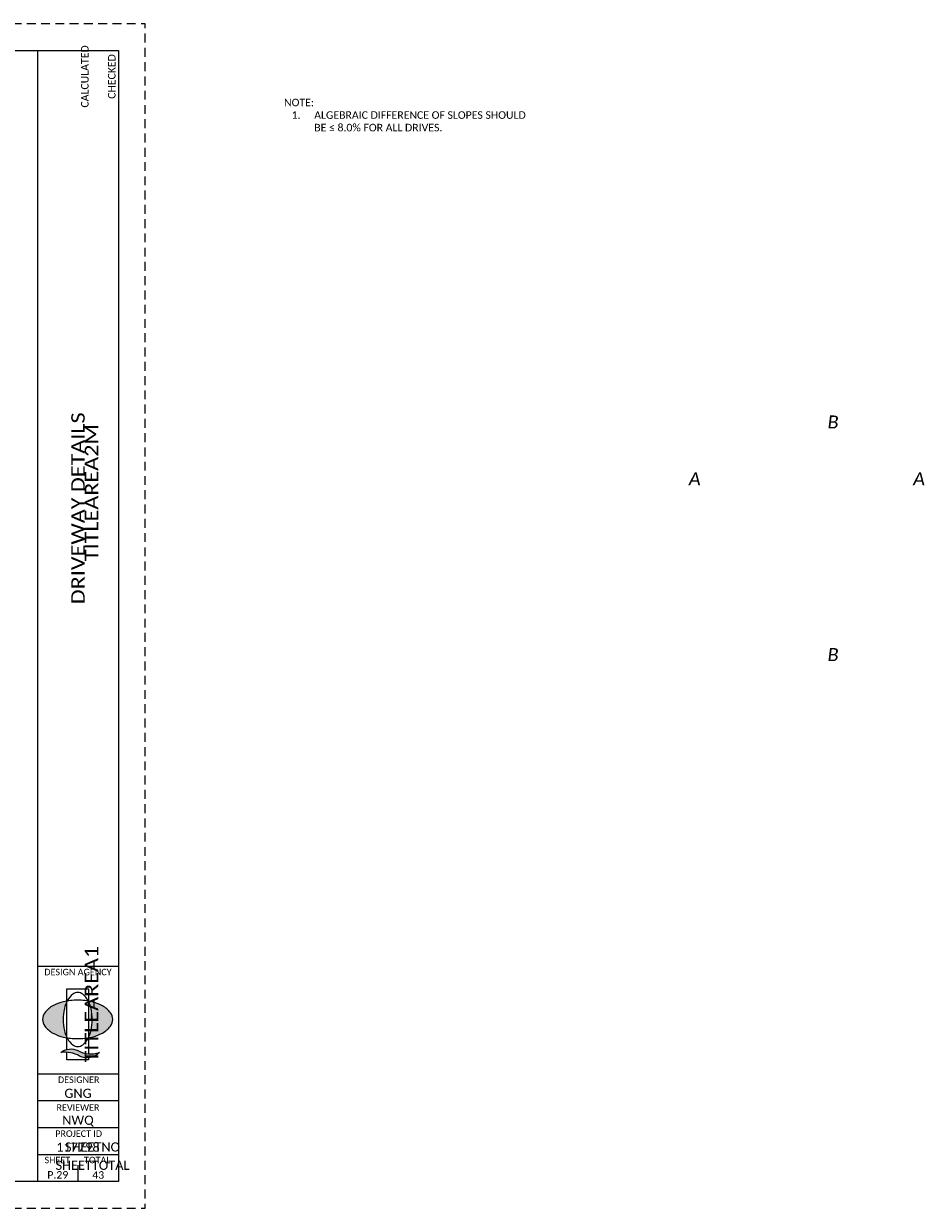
# Paper-space layout 'Layout1' of a CAD drawing. Header units: feet. Extents: x 0 to 48.5, y 0 to 22.
# Tile 4 of 4: x 31.7 to 48.5, y 0 to 22. Entities that reach past the tile are written whole.
import ezdxf
from ezdxf.enums import TextEntityAlignment as Align

# ---------------------------------------------------------------- set-up
doc = ezdxf.new("R2010")
doc.units = ezdxf.units.FT
doc.header["$MEASUREMENT"] = 0
doc.linetypes.add('OhDOT_USTN3', pattern=[0.22, 0.165, -0.055])
for name, color, linetype in [('SH_Border', 7, 'Continuous'), ('SH_Cut_Line', 7, 'OhDOT_USTN3'), ('SH_Data', 7, 'Continuous'), ('SH_Hatch', 14, 'Continuous'), ('SH_Text', 7, 'Continuous'), ('SH_TextH', 4, 'Continuous'), ('SH_TextM', 7, 'Continuous')]:
    doc.layers.add(name, color=color, linetype=linetype)
doc.styles.add('Font 70-Main Title', font='calibri.ttf', dxfattribs={"width": 1.15, "height": 0.25})
doc.styles.add('Simplex Normal (0.14)', font='calibri.ttf', dxfattribs={"height": 0.14})
doc.styles.add('Slanted Sub-Title (0.17) Font 31', font='calibrii.ttf', dxfattribs={"height": 0.17})
doc.styles.add('Straight Minimum (0.12) Font 30', font='calibri.ttf', dxfattribs={"height": 0.12})
doc.styles.add('Straight-Normal', font='calibri.ttf', dxfattribs={"height": 0.14})
doc.styles.add('Straight-Sub Title', font='calibri.ttf', dxfattribs={"height": 0.17})

# ---------------------------------------------------------------- blocks, each defined once
blk = doc.blocks.new('A$C1697e795')
at = {"layer": 'SH_Hatch'}
for points in [[(-0.1098, 0.0898, -0.0615), (-0.0881, 0.1507), (-0.0881, 0.1523, 0.014092), (-0.1171, 0.1465, 0.069705), (-0.2053, 0.1131, 0.105975), (-0.2716, 0.0557, 0.163104), (-0.29, 0.0008, 0.163049), (-0.2716, -0.0541, 0.105975), (-0.2053, -0.1115, 0.069705), (-0.1171, -0.145, 0.014089), (-0.0881, -0.1507, -0.061487), (-0.1098, -0.0898, -0.054987), (-0.1197, 0, -0.054987)], [(0.1108, 0.0898, 0.0615), (0.0891, 0.1507), (0.0891, 0.1523, -0.014092), (0.1182, 0.1465, -0.069705), (0.2063, 0.1131, -0.105975), (0.2727, 0.0557, -0.163104), (0.2911, 0.0008, -0.163049), (0.2727, -0.0541, -0.105975), (0.2063, -0.1115, -0.069705), (0.1182, -0.145, -0.014089), (0.0891, -0.1507, 0.061487), (0.1108, -0.0898, 0.054987), (0.1207, 0, 0.054987)], [(0.0015, -0.2566, 0.297692), (-0.1396, -0.2731, -0.180432), (0.0164, -0.3024, 0.32264), (0.179, -0.273, -0.20237)]]:
    blk.add_hatch(color=256, dxfattribs=at).paths.add_polyline_path(points)
at = {"layer": 'SH_TextM'}
for points in [[(0.1106, -0.0898, 0.054987), (0.1206, 0, 0.054987), (0.1106, 0.0898, 0.0688), (0.0854, 0.1575, 0.105699), (0.0418, 0.2087, 0.165247), (0.0004, 0.2228, 0.165247), (-0.0409, 0.2087, 0.105699), (-0.0845, 0.1575, 0.0688), (-0.1098, 0.0898, 0.054987), (-0.1197, 0, 0.054987), (-0.1098, -0.0898, 0.0688), (-0.0845, -0.1575, 0.105699), (-0.0409, -0.2087, 0.165247), (0.0004, -0.2228, 0.165247), (0.0418, -0.2087, 0.105699), (0.0854, -0.1575, 0.0688)], [(-0.2053, -0.1115, 0.069705), (-0.1171, -0.145, 0.055931), (-0.0006, -0.158, 0.055931), (0.1159, -0.145, 0.069705), (0.2041, -0.1115, 0.105975), (0.2705, -0.0541, 0.163076), (0.2889, 0.0008, 0.163076), (0.2705, 0.0557, 0.105975), (0.2041, 0.1131, 0.069705), (0.1159, 0.1465, 0.055931), (-0.0006, 0.1596, 0.055931), (-0.1171, 0.1465, 0.069705), (-0.2053, 0.1131, 0.105975), (-0.2716, 0.0557, 0.163076), (-0.29, 0.0008, 0.163076), (-0.2716, -0.0541, 0.105975)], [(0.0164, -0.3024, 0.180432), (-0.1396, -0.2731, -0.297692), (0.0015, -0.2566, 0.20237), (0.179, -0.273, -0.32264)]]:
    blk.add_lwpolyline(points, format="xyb", close=True, dxfattribs=at)
for points in [[(-0.0881, -0.2469), (-0.0881, 0.2529), (0.0891, 0.2529), (0.0891, -0.2828)], [(0.0891, -0.3157), (0.0891, -0.332), (-0.0881, -0.332), (-0.0881, -0.2701)]]:
    blk.add_lwpolyline(points, dxfattribs=at)

psp = doc.layouts.get("Layout1")

# ---------------------------------------------------------------- linework, layer by layer
at = {"layer": 'SH_Border', "linetype": 'Continuous', "flags": 128}
psp.add_lwpolyline([(0.5, 21.5), (33.5, 21.5), (33.5, 0.5), (0.5, 0.5), (0.5, 21.5)], close=True, dxfattribs=at)
for points in [[(32, 21.5), (32, 0.5)], [(32, 4.5), (33.5, 4.5)], [(32, 2.5), (33.5, 2.5)], [(32, 2), (33.5, 2)], [(32, 1.5), (33.5, 1.5)], [(32, 1), (33.5, 1)]]:
    psp.add_lwpolyline(points, dxfattribs=at)
at = {"layer": 'SH_Border'}
psp.add_lwpolyline([(32.75, 0.8), (32.75, 0.5)], dxfattribs=at)
at = {"layer": 'SH_Cut_Line', "color": 7, "linetype": 'OhDOT_USTN3', "flags": 128}
psp.add_lwpolyline([(0, 0), (34, 0), (34, 22), (0, 22), (0, 0)], close=True, dxfattribs=at)

# ---------------------------------------------------------------- block references
at = {"layer": 'SH_Border', "xscale": 2.25, "yscale": 2.25, "zscale": 2.25}
psp.add_blockref('A$C1697e795', (32.744, 3.506), dxfattribs=at)

# ---------------------------------------------------------------- texts
at = {"layer": 'SH_Data', "style": 'Font 70-Main Title', "width": 1.15}
psp.add_text('DRIVEWAY DETAILS', height=0.25, rotation=90, dxfattribs=at).set_placement((32.75, 13), align=Align.MIDDLE_CENTER)
at = {"layer": 'SH_Data', "style": 'Straight-Sub Title'}
for s, p in [('GNG', (32.75, 2)), ('NWQ', (32.75, 1.5)), ('117798', (32.75, 1))]:
    psp.add_text(s, height=0.17, dxfattribs=at).set_placement(p, align=Align.BOTTOM_CENTER)
at = {"layer": 'SH_Data', "style": 'Straight-Normal'}
for s, p in [('P.29', (32.375, 0.551)), ('43', (33.125, 0.549))]:
    psp.add_text(s, height=0.14, dxfattribs=at).set_placement(p, align=Align.CENTER)
at = {"layer": 'SH_Data', "char_height": 0.12, "style": 'Straight Minimum (0.12) Font 30'}
for s, insert, width, attachment_point in [('DESIGN AGENCY', (32.124, 4.448), 1.94049, 1), ('DESIGNER', (32.378, 2.448), 1.0279, 1), ('REVIEWER', (32.75, 1.931), 1.0279, 2), ('PROJECT ID', (32.328, 1.447), 1.27835, 1), ('SHEET', (32.129, 0.957), 1.0279, 1), ('TOTAL', (32.862, 0.957), 1.0279, 1)]:
    psp.add_mtext(s, dxfattribs=dict(at, insert=insert, width=width, attachment_point=attachment_point))
at = {"layer": 'SH_Data', "style": 'Straight-Normal'}
for tag, text, p in [('CALCULATED', 'CALCULATED', (32.989, 21.02)), ('CHECKED', 'CHECKED', (33.489, 21.02))]:
    psp.add_attdef(tag, text=text, height=0.14, rotation=90, dxfattribs=at).set_placement(p, align=Align.BOTTOM_CENTER)
at = {"layer": 'SH_Data', "style": 'Font 70-Main Title', "width": 1.15}
for tag, text, p in [('TITLEAREA2M', 'DRIVEWAY DETAILS', (33, 13.292)), ('TITLEAREA1', '117798', (33, 3.792))]:
    psp.add_attdef(tag, text=text, height=0.25, rotation=90, dxfattribs=at).set_placement(p, align=Align.MIDDLE_CENTER)
at = {"layer": 'SH_Data', "style": 'Straight-Sub Title'}
for tag, text, p in [('SHEETNO', 'P.29', (33.02, 1.003)), ('SHEETTOTAL', '43', (33.02, 0.663))]:
    psp.add_attdef(tag, text=text, height=0.17, dxfattribs=at).set_placement(p, align=Align.BOTTOM_CENTER)
at = {"layer": 'SH_Text', "insert": (36.576, 20.607), "char_height": 0.14, "width": 4.61726, "attachment_point": 1, "style": 'Simplex Normal (0.14)'}
psp.add_mtext('NOTE: \\P\\pxi-3,l4,t4;1.^IALGEBRAIC DIFFERENCE OF SLOPES SHOULD BE ≤ 8.0% FOR ALL DRIVES.', dxfattribs=at)
at = {"layer": 'SH_TextH', "char_height": 0.24136, "attachment_point": 5, "line_spacing_factor": 0.72, "style": 'Slanted Sub-Title (0.17) Font 31'}
for s, insert in [('{\\T1.667;B}', (46.837, 14.603)), ('{\\T1.667;A}', (44.273, 13.55)), ('{\\T1.667;A}', (48.438, 13.55)), ('{\\T1.667;B}', (46.837, 10.283))]:
    psp.add_mtext(s, dxfattribs=dict(at, insert=insert))

doc.saveas('drawing.dxf')
